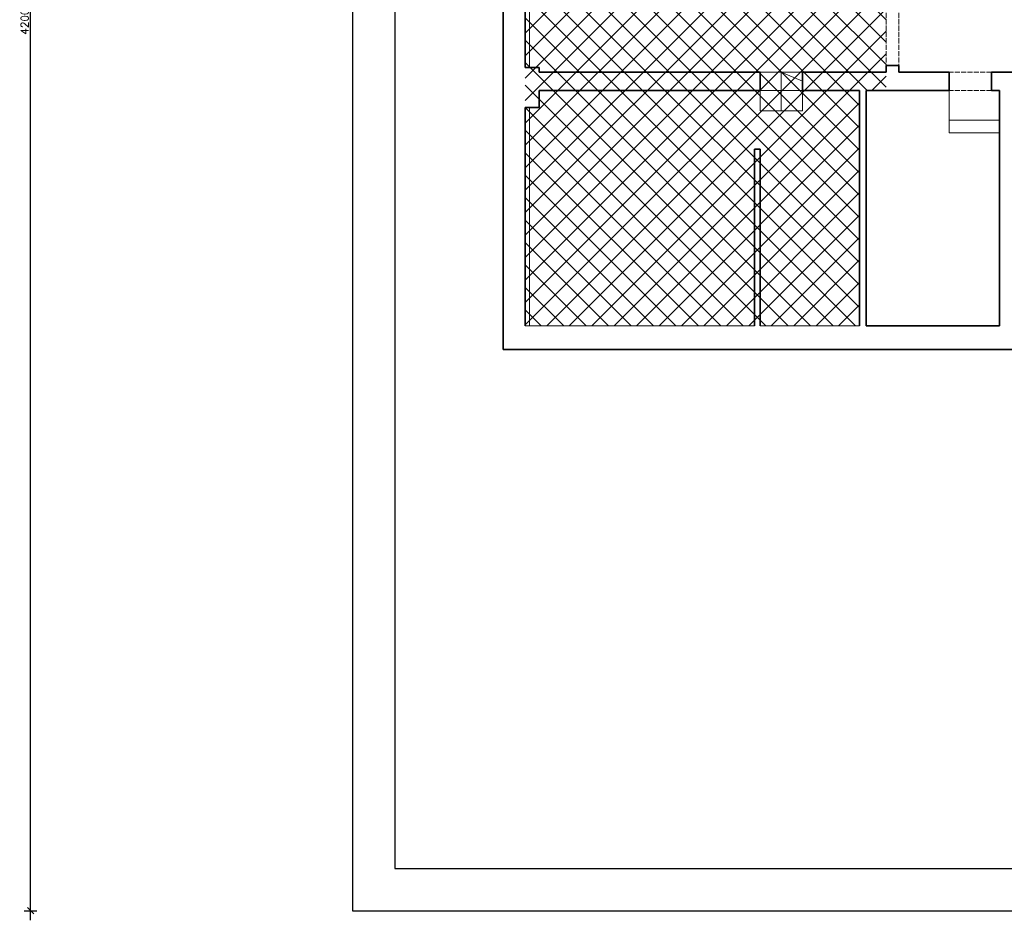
# Model space of a CAD drawing. Header units: inches. Extents: x 201967 to 338763, y -32705 to 30884.
# Tile 179 of 236: x 315792 to 318119, y 13122 to 15249. Entities that reach past the tile are written whole.
import ezdxf

# ---------------------------------------------------------------- set-up
doc = ezdxf.new("R2010")
doc.units = ezdxf.units.IN
doc.header["$MEASUREMENT"] = 0
doc.linetypes.add('ACAD_ISO02W100', pattern=[15, 12, -3])
doc.layers.add('00_kreskowanie', color=1, linetype='Continuous', lineweight=5, true_color=0xff0000)
for name, color, linetype, lineweight in [('1_OpisPomieszczen', 120, 'Continuous', 9), ('_proj_MURY konstr', 1, 'Continuous', 20), ('_proj_SCHODY', 2, 'Continuous', 9), ('K_kreskowanie', 251, 'Continuous', 0)]:
    doc.layers.add(name, color=color, linetype=linetype, lineweight=lineweight)
doc.layers.add('hybryda CSC', color=3, linetype='Continuous')
doc.styles.add('100a', font='ROMANS.shx', dxfattribs={"height": 18})
doc.dimstyles.new('SKALA-100a', dxfattribs={"dimscale": 10, "dimtxt": 2, "dimasz": 1.5, "dimexe": 1, "dimexo": 0.5, "dimgap": 0.5, "dimtad": 1, "dimdec": 1, "dimrnd": 1, "dimdsep": 46, "dimtxsty": '100a', "dimblk1": 'WYMIAR', "dimblk2": 'WYMIAR', "dimsah": 1, "dimcen": 2, "dimse1": 1, "dimse2": 1, "dimclrd": 256, "dimclre": 256, "dimclrt": 5, "dimadec": 0, "dimazin": 0, "dimtfac": 0.5, "dimtdec": 1, "dimtix": 1, "dimtmove": 2, "dimatfit": 3, "dimldrblk": 'WYMIAR', "dimfxl": 1, "dimtolj": 1, "dimarcsym": 0})

# ---------------------------------------------------------------- blocks, each defined once
blk = doc.blocks.new('WYMIAR')
at = {"color": 0}
for p, q in [((1.5, 0), (-1, 0)), ((0, -1), (0, 1))]:
    blk.add_line(p, q, dxfattribs=at)
at = {"color": 5}
blk.add_line((-0.5, -0.5), (0.5, 0.5), dxfattribs=at)
blk = doc.blocks.new('*D1392')
at = {"layer": 'Defpoints', "color": 0, "transparency": 16777216}
for p in [(315818.3, 17344.1), (316578.4, 17344.1), (316578.4, 13144.1)]:
    blk.add_point(p, dxfattribs=at)
at = {"layer": 'hybryda CSC', "lineweight": -2, "transparency": 16777216}
blk.add_line((315818.3, 13159.1), (315818.3, 17329.1), dxfattribs=at)
at = {"layer": 'hybryda CSC', "lineweight": -2, "transparency": 16777216, "xscale": 15, "yscale": 15, "zscale": 15}
for p, rotation in [((315818.3, 17344.1), 90), ((315818.3, 13144.1), 270)]:
    blk.add_blockref('WYMIAR', p, dxfattribs=dict(at, rotation=rotation))
at = {"layer": 'hybryda CSC', "color": 5, "transparency": 16777216, "insert": (315804.3, 15244.1), "char_height": 18, "attachment_point": 5, "rotation": 90, "style": '100a'}
blk.add_mtext('\\A1;4200', dxfattribs=at)

msp = doc.modelspace()

# ---------------------------------------------------------------- hatches: boundary and pattern name
at = {"layer": '00_kreskowanie'}
h = msp.add_hatch(dxfattribs=at)
h.set_pattern_fill('ANSI37', color=252, scale=300, angle=360)
h.set_pattern_definition([(45, (230905.61, -1231.774), (-26.516504, 26.516504), []), (135, (230905.61, -1231.774), (-26.516504, -26.516504), [])])
h.paths.add_polyline_path([(316986.79, 15682.65), (317120.14, 15682.65), (317119.34, 15697.65), (317234.74, 15697.65), (317234.74, 15682.65), (317417.34, 15682.65), (317418.14, 15697.65), (317535.94, 15697.65), (317535.54, 15682.65), (317839.94, 15682.65), (317839.54, 15115.65), (317839.74, 15081.65), (317776.74, 15081.65), (317776.74, 14525.65), (316985.99, 14525.65)])

# ---------------------------------------------------------------- linework, layer by layer
at = {"layer": '1_OpisPomieszczen', "color": 252}
for p, q in [((316996.74, 15679.18), (316996.74, 15135.65)), ((317641.74, 15124.65), (317541.74, 15124.65)), ((317541.74, 15081.65), (317641.74, 15081.65)), ((317988.74, 15081.65), (317988.74, 14981.65)), ((316996.74, 15041.65), (316996.74, 14525.65)), ((318107.74, 15011.65), (317988.74, 15011.65)), ((318107.74, 14981.65), (317988.74, 14981.65))]:
    msp.add_line(p, q, dxfattribs=at)
msp.add_lwpolyline([(317541.74, 15081.65), (317541.74, 15033.65), (317641.74, 15033.65), (317641.74, 15081.65), (317641.74, 15124.65)], dxfattribs=at)
at = {"layer": '_proj_MURY konstr', "color": 3, "lineweight": 35}
for p, q in [((316934.74, 15735.65), (316934.74, 14469.65)), ((316986.79, 15682.65), (316986.79, 15135.65)), ((317019.79, 15135.65), (316986.79, 15135.65)), ((317019.79, 15135.65), (317019.79, 15124.65)), ((317541.74, 15124.65), (317019.79, 15124.65)), ((317541.74, 15081.65), (317541.74, 15124.65)), ((317839.74, 15124.65), (317641.74, 15124.65)), ((317641.74, 15124.65), (317641.74, 15081.65)), ((317869.74, 15140.65), (317839.74, 15140.65)), ((317839.74, 15140.65), (317839.74, 15124.65)), ((317869.74, 15140.65), (317869.74, 15124.65)), ((317988.74, 15124.65), (317869.74, 15124.65)), ((317988.74, 15081.65), (317988.74, 15124.65)), ((317988.74, 15124.65), (317988.74, 15081.65)), ((318334.74, 15124.65), (318088.74, 15124.65)), ((318088.74, 15081.65), (318088.74, 15124.65)), ((317541.74, 15081.65), (317019.79, 15081.65)), ((317019.79, 15081.65), (317019.79, 15041.65)), ((317776.74, 15081.65), (317641.74, 15081.65)), ((317776.74, 14525.65), (317776.74, 15081.65)), ((317988.74, 15081.65), (317792.74, 15081.65)), ((317792.74, 14525.65), (317792.74, 15081.65)), ((318107.74, 15081.65), (318088.74, 15081.65)), ((318107.74, 14525.65), (318107.74, 15081.65)), ((316986.79, 15041.65), (316986.79, 14525.65)), ((317019.79, 15041.65), (316986.79, 15041.65)), ((317528.74, 14525.65), (317528.74, 14942.65)), ((317528.74, 14942.65), (317541.74, 14942.65)), ((317541.74, 14525.65), (317541.74, 14942.65)), ((317792.74, 14525.65), (318107.74, 14525.65)), ((316934.74, 14469.65), (319670.74, 14469.65))]:
    msp.add_line(p, q, dxfattribs=at)
at = {"layer": '_proj_MURY konstr', "color": 3}
for p, q in [((316986.79, 14525.65), (317528.74, 14525.65)), ((317541.74, 14525.65), (317776.74, 14525.65))]:
    msp.add_line(p, q, dxfattribs=at)
at = {"layer": '_proj_SCHODY'}
for p, q in [((317591.74, 15033.65), (317591.74, 15124.65)), ((317591.74, 15124.65), (317641.74, 15103.15))]:
    msp.add_line(p, q, dxfattribs=at)
at = {"layer": 'Defpoints'}
for points in [[(316578.43, 13144.09), (324078.43, 13144.09), (324078.43, 17344.09), (316578.43, 17344.09)], [(316678.43, 13244.09), (323978.43, 13244.09), (323978.43, 17244.09), (316678.43, 17244.09)]]:
    msp.add_lwpolyline(points, close=True, dxfattribs=at)
at = {"layer": 'K_kreskowanie', "linetype": 'ACAD_ISO02W100'}
for p, q in [((317839.74, 15264.65), (317839.74, 15140.65)), ((317869.74, 15264.65), (317869.74, 15140.65)), ((318088.74, 15124.65), (317988.74, 15124.65)), ((318088.74, 15081.65), (317988.74, 15081.65))]:
    msp.add_line(p, q, dxfattribs=at)

# ---------------------------------------------------------------- dimensions: what is measured, and where the dimension line sits
at = {"layer": 'hybryda CSC'}
dim = msp.add_linear_dim(base=(315818.27, 17344.09), p1=(316578.43, 13144.09), p2=(316578.43, 17344.09), angle=90, dimstyle='SKALA-100a', dxfattribs=at)
dim.commit()
dim.dimension.update_dxf_attribs({"geometry": '*D1392', "text_midpoint": (315804.27, 15244.09)})

doc.saveas('drawing.dxf')
